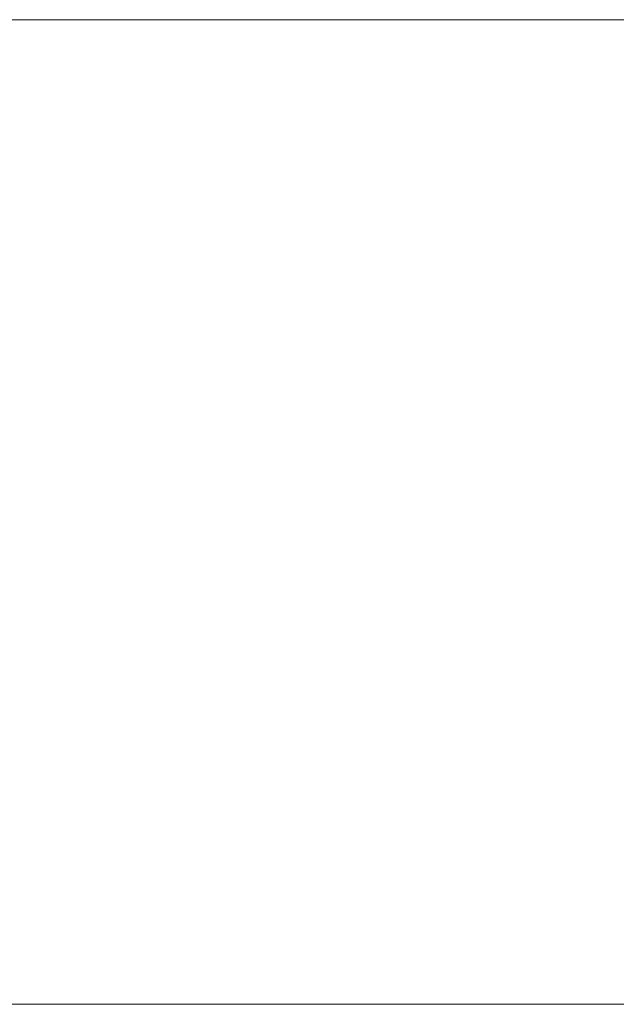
# Model space of a CAD drawing. Header units: millimetres. Extents: x -15489 to 15034, y -13406 to 13375.
# Tile 14 of 17: x -534 to -413, y -2390 to -2190. Entities that reach past the tile are written whole.
import ezdxf

# ---------------------------------------------------------------- set-up
doc = ezdxf.new("R2010")
doc.units = ezdxf.units.MM
doc.layers.add('A-WALL', color=113, linetype='Continuous', lineweight=9)

msp = doc.modelspace()

# ---------------------------------------------------------------- meshes
at = {"layer": 'A-WALL'}
mesh = msp.add_polyface(dxfattribs=at)
corners = [(-4087.87, -2190.12, 8000), (4312.13, -2190.12, 8000), (4312.13, -2190.12), (-4087.87, -2190.12)]
mesh.append_faces([[corners[k] for k in face] for face in [(0, 1, 2, 3)]])
mesh = msp.add_polyface(dxfattribs=at)
corners = [(-4087.87, -2390.12), (-4087.87, -2190.12), (4312.13, -2190.12), (4312.13, -2390.12)]
mesh.append_faces([[corners[k] for k in face] for face in [(0, 1, 2, 3)]])
mesh = msp.add_polyface(dxfattribs=at)
corners = [(4312.13, -2390.12, 8000), (4312.13, -2190.12, 8000), (-4087.87, -2190.12, 8000), (-4087.87, -2390.12, 8000)]
mesh.append_faces([[corners[k] for k in face] for face in [(0, 1, 2, 3)]])
mesh = msp.add_polyface(dxfattribs=at)
corners = [(4312.13, -2390.12), (4312.13, -2390.12, 8000), (-4087.87, -2390.12, 8000), (-4087.87, -2390.12)]
mesh.append_faces([[corners[k] for k in face] for face in [(0, 1, 2, 3)]])

doc.saveas('drawing.dxf')
